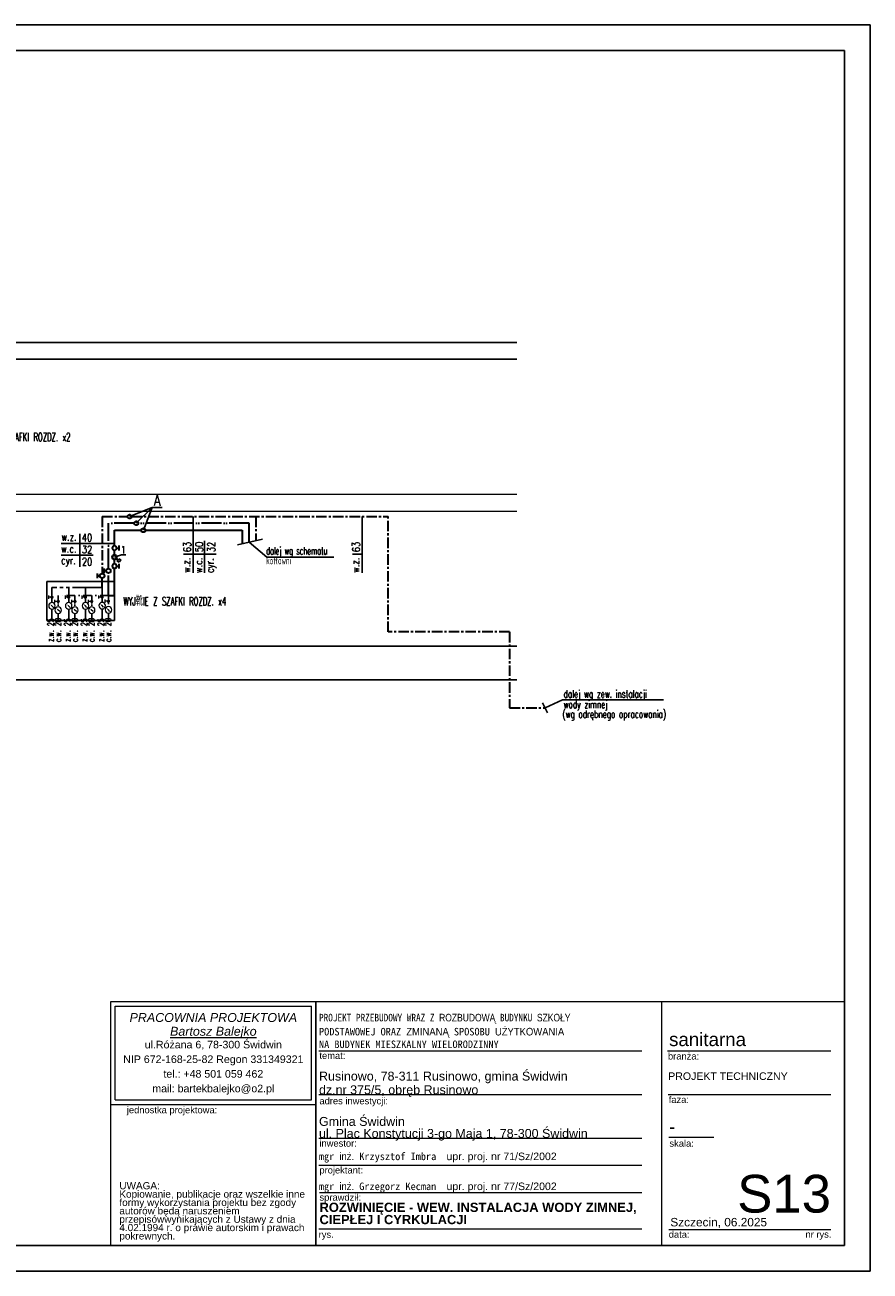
# Model space of a CAD drawing. Extents: x -220312 to -8310, y -91840 to 81907.
# Tile 4 of 128: x -117578 to -97420, y -91840 to -62140. Entities that reach past the tile are written whole.
import ezdxf
from ezdxf.lldxf.tags import DXFTag

# ---------------------------------------------------------------- set-up
doc = ezdxf.new("R2010")
doc.units = 0
doc.header["$MEASUREMENT"] = 0
for name, pattern in [('ACAD_ISO05W100', [33, 24, -3, 0, -3, 0, -3]), ('CENTER', [2, 1.25, -0.25, 0.25, -0.25]), ('DASHDOT', [1, 0.5, -0.25, 0, -0.25]), ('PHANTOM', [2.5, 1.25, -0.25, 0.25, -0.25, 0.25, -0.25])]:
    doc.linetypes.add(name, pattern=pattern)
for name, color, linetype in [('#kan_san-op', 34, 'Continuous'), ('#opisy', 252, 'Continuous'), ('___IS opis srednic', 2, 'Continuous'), ('___IS WODA CIEPŁA', 1, 'DASHDOT'), ('___IS woda ZIMNA', 5, 'PHANTOM'), ('S-W_OPIS', 4, 'Continuous'), ('srednice', 3, 'Continuous'), ('SV_SZAFA', 4, 'Continuous')]:
    doc.layers.add(name, color=color, linetype=linetype)
for name, color, linetype, lineweight in [('#ks', 34, 'Continuous', 30), ('#wodaZ-bor', 4, 'Continuous', 40), ('ARCH TABELA_Nr_Pióra__1', 7, 'Continuous', 25), ('ARCH TABELA_Nr_Pióra__21', 7, 'Continuous', 9), ('ARCH TABELA_Nr_Pióra__7', 7, 'Continuous', 13), ('IS_Ciepła_woda', 1, 'DASHDOT', 30), ('IS_Cyrkulacja', 223, 'CYRKULACJ1', 30), ('IS_Powrót', 5, 'DASH', 35), ('IS_Zasilanie', 1, 'SOLID', 35), ('IS_Zimna_woda', 5, 'SOLID', 30), ('Istniejące stropy_Nr_Pióra__5', 7, 'Continuous', 13), ('S-ARMATURA2', 4, 'Continuous', 15)]:
    doc.layers.add(name, color=color, linetype=linetype, lineweight=lineweight)
doc.styles.add('GENERATED_STYLE_10', font='ariali.ttf')
doc.styles.add('GENERATED_STYLE_11', font='arialbd.ttf')
doc.styles.add('GENERATED_STYLE_7', font='txt')
doc.styles.add('GENERATED_STYLE_9', font='arial.ttf')
doc.styles.add('ROMANS', font='romans.shx', dxfattribs={"width": 0.85, "height": 0.11})
doc.styles.get("Standard").update_dxf_attribs({"font": 'txt', "bigfont": 'BIGFONT.SHX'})
doc.linetypes.add('CYRKULACJ1', pattern='A,2.5,-1.5,["~",Standard,S=1,R=0,X=-0.5,Y=-0.4],-1.5', length=5.5)
tags = doc.linetypes.add('DASH', pattern=[15, 10, -5]).pattern_tags.tags
tags[6:7] = [DXFTag(74, 4), DXFTag(75, 0), DXFTag(340, '0'), DXFTag(46, 0.0), DXFTag(50, 0.0), DXFTag(44, 0.0), DXFTag(45, 0.0)]
tags[4:5] = [DXFTag(74, 4), DXFTag(75, 0), DXFTag(340, '0'), DXFTag(46, 0.0), DXFTag(50, 0.0), DXFTag(44, 0.0), DXFTag(45, 0.0)]
tags = doc.linetypes.add('SOLID', pattern=[10, 10, 0]).pattern_tags.tags
tags[6:7] = [DXFTag(74, 4), DXFTag(75, 0), DXFTag(340, '0'), DXFTag(46, 0.0), DXFTag(50, 0.0), DXFTag(44, 0.0), DXFTag(45, 0.0)]
tags[4:5] = [DXFTag(74, 4), DXFTag(75, 0), DXFTag(340, '0'), DXFTag(46, 0.0), DXFTag(50, 0.0), DXFTag(44, 0.0), DXFTag(45, 0.0)]

# ---------------------------------------------------------------- blocks, each defined once
blk = doc.blocks.new('A$C382C6C0C')
at = {"layer": '#ks', "color": 7, "lineweight": -3}
for p, q in [((-248.5, 61), (3951.5, 61)), ((3951.5, -2909), (3951.5, 61)), ((0, 0), (3890.5, 0)), ((3890.5, -2848), (3890.5, 0)), ((0, -2848), (3890.5, -2848)), ((-248.5, -2909), (3951.5, -2909))]:
    blk.add_line(p, q, dxfattribs=at)
blk = doc.blocks.new('W-wodomierz')
blk.add_line((-2.8, -2.8), (0.7, 0.7))
blk.add_lwpolyline([(0.7, 0.7, 2, 0, 0), (2.8, 2.8, 0, 0, 0)], format="xyseb")
blk.add_circle((0, 0), 6)
blk = doc.blocks.new('W-zawór_gwintowy')
for p, q in [((3, 6), (-3, 6)), ((0, 0), (0, 6)), ((0, 6), (0, 6))]:
    blk.add_line(p, q)
at = {"const_width": 3}
blk.add_lwpolyline([(-1.5, 0, 1), (1.5, 0, 1)], format="xyb", close=True, dxfattribs=at)
blk = doc.blocks.new('EBA01C8')
at = {"layer": 'IS_Zasilanie', "ltscale": 0.01}
for p, q in [((-10.6, 5.7), (-10.6, -5.7)), ((-5.3, 0), (-10.6, 0))]:
    blk.add_line(p, q, dxfattribs=at)
blk.add_ellipse((0, 0), major_axis=(0, 5.32), ratio=1, dxfattribs=at)

msp = doc.modelspace()

# ---------------------------------------------------------------- linework, layer by layer
at = {"layer": '#kan_san-op', "color": 7}
for p, q in [((-105113, -78536), (-105233, -78300)), ((-105173, -78418), (-104760, -78225)), ((-104760, -78225), (-102344, -78225))]:
    msp.add_line(p, q, dxfattribs=at)
at = {"layer": '#opisy', "color": 0, "linetype": 'Continuous'}
for p, q in [((-115080, -73858, 0), (-114544, -73639, 0)), ((-114544, -73639), (-114921, -74017)), ((-114544, -73639), (-114753, -74184)), ((-114302, -73639, 0), (-114544, -73639, 0)), ((-115442, -74825, 0), (-115278, -74766, 0)), ((-115167, -74766, 0), (-115278, -74766, 0))]:
    msp.add_line(p, q, dxfattribs=at)
at = {"layer": '#wodaZ-bor', "color": 6}
msp.add_line((-115399, -74856, 0), (-115356, -74887, 0), dxfattribs=at)
msp.add_circle((-115442, -74825, 0), 53, dxfattribs=at)
for p, q in [((-134745, -69708), (-105848, -69708)), ((-105848, -70108), (-134745, -70108)), ((-112511, -74534), (-111911, -74396)), ((-111807, -74826), (-112227, -74468)), ((-110212, -74826), (-111807, -74826)), ((-134745, -76948), (-105848, -76948)), ((-134745, -77747), (-105848, -77747))]:
    msp.add_line(p, q)
at = {"layer": '___IS WODA CIEPŁA', "ltscale": 400}
for p, q in [((-116783, -75742), (-116783, -75844)), ((-116384, -75742), (-116384, -75844)), ((-115985, -75742), (-115985, -75844)), ((-115586, -75742), (-115586, -76003)), ((-116783, -76165), (-116783, -76333)), ((-116384, -76164), (-116384, -76333)), ((-115985, -76164), (-115985, -76333)), ((-115586, -76159), (-115586, -76332))]:
    msp.add_line(p, q, dxfattribs=at)
at = {"layer": '___IS WODA CIEPŁA'}
for p, q in [((-116783, -75919), (-116783, -76009)), ((-116384, -75919), (-116384, -76008)), ((-115985, -75919), (-115985, -76008))]:
    msp.add_line(p, q, dxfattribs=at)
at = {"layer": '___IS WODA CIEPŁA', "ltscale": 400}
msp.add_lwpolyline([(-115586, -75742), (-116783, -75742)], dxfattribs=at)
at = {"layer": '___IS woda ZIMNA', "color": 6, "linetype": 'Continuous', "lineweight": 30}
for p, q in [((-115375, -74911, 0), (-115337, -74862, 0)), ((-115326, -74948, 0), (-115375, -74911, 0)), ((-115337, -74862, 0), (-115289, -74897, 0)), ((-115289, -74897, 0), (-115326, -74948, 0))]:
    msp.add_line(p, q, dxfattribs=at)
at = {"layer": '___IS woda ZIMNA', "color": 4, "ltscale": 300}
for p, q in [((-116066, -75547), (-116933, -75548)), ((-116933, -75548), (-116933, -75909)), ((-116534, -75547), (-116534, -75908)), ((-116135, -75547), (-116135, -75908)), ((-115736, -75547), (-116066, -75547)), ((-115736, -75547), (-115736, -75903)), ((-116933, -76065), (-116933, -76333)), ((-116534, -76064), (-116534, -76333)), ((-116135, -76064), (-116135, -76333)), ((-115736, -76059), (-115736, -76332))]:
    msp.add_line(p, q, dxfattribs=at)
at = {"layer": 'ARCH TABELA_Nr_Pióra__21', "linetype": 'Continuous'}
for p, q in [((-115530, -85419), (-110637, -85419)), ((-115530, -91230), (-115530, -85419)), ((-115530, -85419), (-98030, -85419)), ((-115424, -87759), (-115424, -85525)), ((-115424, -85525), (-110743, -85525)), ((-110743, -87759), (-110743, -85525)), ((-110637, -85419), (-110637, -91230)), ((-110637, -87866), (-110637, -85419)), ((-102392, -85419), (-102392, -91230)), ((-98030, -85419), (-98030, -91230)), ((-110637, -91230), (-110637, -85819)), ((-110564, -86589), (-102865, -86589)), ((-102253, -86589), (-98353, -86589)), ((-115530, -87866), (-110637, -87866)), ((-115424, -87759), (-110743, -87759)), ((-110564, -87629), (-102865, -87629)), ((-102235, -87629), (-98353, -87629)), ((-110564, -88669), (-102865, -88669)), ((-102223, -88652), (-101144, -88652)), ((-110564, -89317), (-102865, -89317)), ((-110554, -89966), (-102865, -89966)), ((-110564, -90830), (-102865, -90830)), ((-102223, -90848), (-99942, -90848)), ((-99942, -90848), (-98353, -90848)), ((-115530, -91230), (-110637, -91230)), ((-98030, -91230), (-110637, -91230))]:
    msp.add_line(p, q, dxfattribs=at)
at = {"layer": 'IS_Ciepła_woda', "linetype": 'ACAD_ISO05W100', "ltscale": 20}
for p, q in [((-115586, -75098), (-115586, -74017)), ((-114968, -74017), (-115586, -74017)), ((-112227, -74017), (-114873, -74017)), ((-112227, -74468), (-112227, -74017)), ((-115586, -75742), (-115586, -75204))]:
    msp.add_line(p, q, dxfattribs=at)
msp.add_circle((-114921, -74017), 47.6, dxfattribs=at)
at = {"layer": 'IS_Cyrkulacja', "ltscale": 100}
for p, q in [((-115442, -74184), (-114801, -74184)), ((-115442, -74553), (-115442, -74184)), ((-114706, -74184), (-112394, -74184)), ((-112394, -74184), (-112394, -74507)), ((-115442, -74772), (-115442, -74660)), ((-115442, -74985), (-115442, -74878)), ((-115442, -75742), (-115442, -75091)), ((-115586, -75742), (-115442, -75742))]:
    msp.add_line(p, q, dxfattribs=at)
msp.add_circle((-114753, -74184), 47.6, dxfattribs=at)
at = {"layer": 'IS_Powrót', "linetype": 'ByBlock'}
msp.add_line((-115843, -75323), (-115843, -75217), dxfattribs=at)
at = {"layer": 'IS_Powrót', "color": 5, "linetype": 'Continuous', "lineweight": 40, "ltscale": 0.03}
msp.add_line((-115843, -75270), (-115789, -75270), dxfattribs=at)
at = {"layer": 'IS_Powrót'}
msp.add_line((-115789, -75270), (-115843, -75270), dxfattribs=at)
at = {"layer": 'IS_Powrót', "linetype": 'ByBlock'}
msp.add_ellipse((-115736, -75270), major_axis=(0, 53.2), ratio=1, dxfattribs=at)
at = {"layer": 'IS_Zimna_woda', "color": 4, "linetype": 'CENTER', "ltscale": 200}
for p, q in [((-115736, -73858), (-115736, -75217)), ((-115736, -73858), (-115128, -73858)), ((-115033, -73858), (-108913, -73858)), ((-112068, -73858), (-112068, -74431)), ((-108913, -76607), (-108913, -73858)), ((-115736, -75547), (-115736, -75323)), ((-106020, -76607), (-108913, -76607)), ((-106020, -76607), (-106020, -78418)), ((-106020, -78418), (-105173, -78418))]:
    msp.add_line(p, q, dxfattribs=at)
msp.add_circle((-115080, -73858), 47.6, dxfattribs=at)
at = {"layer": 'Istniejące stropy_Nr_Pióra__5', "linetype": 'Continuous'}
for p, q in [((-105848, -73333), (-134745, -73333)), ((-105848, -73738), (-134745, -73738))]:
    msp.add_line(p, q, dxfattribs=at)
at = {"layer": 'srednice', "color": 7}
for p, q in [((-113566, -75197), (-113566, -73858)), ((-109538, -75197), (-109538, -73858)), ((-116710, -74501), (-115442, -74501)), ((-116269, -74271), (-116269, -75053)), ((-113293, -75197), (-113293, -74438)), ((-116710, -74774), (-115951, -74774)), ((-113795, -74756), (-113014, -74756)), ((-109768, -74756), (-109538, -74756))]:
    msp.add_line(p, q, dxfattribs=at)
at = {"layer": 'SV_SZAFA', "color": 2}
for p, q in [((-115442, -75406), (-117058, -75406)), ((-117058, -75406), (-117058, -76332)), ((-115442, -76332), (-115442, -75406)), ((-117058, -76332), (-115442, -76332))]:
    msp.add_line(p, q, dxfattribs=at)

# ---------------------------------------------------------------- block references
at = {"layer": '#ks', "color": 1, "lineweight": 35, "xscale": 10, "yscale": 10, "zscale": 10}
msp.add_blockref('A$C382C6C0C', (-136935, -62750), dxfattribs=at)
at = {"layer": 'IS_Zimna_woda', "color": 4, "linetype": 'CENTER', "ltscale": 20, "yscale": 10, "zscale": 10}
for p, xscale in [((-115442, -74607), -10), ((-115586, -75151), 10), ((-115442, -75038), -10)]:
    msp.add_blockref('EBA01C8', p, dxfattribs=dict(at, xscale=xscale))
at = {"layer": 'S-ARMATURA2', "xscale": -13, "yscale": 13, "zscale": 13, "rotation": 89.99999999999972}
for p in [(-116933, -75780), (-116783, -75880), (-116534, -75780), (-116384, -75880), (-116135, -75780), (-115985, -75880), (-115736, -75775), (-115586, -75875)]:
    msp.add_blockref('W-zawór_gwintowy', p, dxfattribs=at)
at = {"layer": 'S-ARMATURA2', "xscale": -13, "yscale": 13, "zscale": 13}
for p in [(-116933, -75987), (-116783, -76087), (-116534, -75986), (-116384, -76086), (-116135, -75986), (-115985, -76086), (-115736, -75981), (-115586, -76081)]:
    msp.add_blockref('W-wodomierz', p, dxfattribs=at)

# ---------------------------------------------------------------- texts
at = {"layer": '#opisy', "color": 3, "style": 'ROMANS', "width": 0.8}
for s, height, p in [('A', 265, (-114507, -73604, 14)), ('1', 176, (-115290, -74738, 9))]:
    msp.add_text(s, height=height, dxfattribs=at).set_placement(p)
at = {"layer": '#opisy', "color": 7, "style": 'ROMANS', "width": 0.7}
for s, p in [('dalej wg zew. instalacji', (-104731, -78174)), ('wody zimnej', (-104731, -78421)), ('(wg odrębnego opracowania)', (-104760, -78656))]:
    msp.add_text(s, height=180, dxfattribs=at).set_placement(p)
at = {"layer": '___IS opis srednic', "width": 0.6}
for s, p in [('z.w. 25', (-116888, -76845)), ('c.w. 20', (-116717, -76849)), ('z.w. 25', (-116489, -76845)), ('c.w. 20', (-116318, -76849)), ('z.w. 25', (-116090, -76845)), ('c.w. 20', (-115919, -76849)), ('z.w. 25', (-115691, -76845)), ('c.w. 20', (-115520, -76848))]:
    msp.add_text(s, height=150, rotation=90, dxfattribs=at).set_placement(p)
at = {"layer": 'ARCH TABELA_Nr_Pióra__1', "color": 7, "linetype": 'Continuous', "style": 'GENERATED_STYLE_7', "width": 0.9}
msp.add_text('PROJEKT PRZEBUDOWY WRAZ Z ROZBUDOWĄ BUDYNKU SZKOŁY', height=180, dxfattribs=at).set_placement((-110564, -85889))
at = {"layer": 'ARCH TABELA_Nr_Pióra__1', "color": 7, "linetype": 'Continuous', "style": 'GENERATED_STYLE_7'}
for s, p in [('PODSTAWOWEJ ORAZ ZMINANĄ SPOSOBU UŻYTKOWANIA', (-110564, -86224)), ('NA BUDYNEK MIESZKALNY WIELORODZINNY', (-110564, -86525))]:
    msp.add_text(s, height=180, dxfattribs=at).set_placement(p)
at = {"layer": 'ARCH TABELA_Nr_Pióra__1', "linetype": 'Continuous', "char_height": 220, "attachment_point": 1, "style": 'GENERATED_STYLE_11'}
for s, insert in [('ROZWINIĘCIE - WEW. INSTALACJA WODY ZIMNEJ, ', (-110551, -90210)), ('CIEPŁEJ I CYRKULACJI', (-110551, -90502))]:
    msp.add_mtext(s, dxfattribs=dict(at, insert=insert))
at = {"layer": 'ARCH TABELA_Nr_Pióra__21', "linetype": 'Continuous', "insert": (-110564, -88730), "char_height": 212.77, "attachment_point": 7, "line_spacing_factor": 0.807442, "style": 'GENERATED_STYLE_9'}
msp.add_mtext('{Gmina Świdwin\\Pul. Plac Konstytucji 3-go Maja 1, 78-300 Świdwin}', dxfattribs=at)
at = {"layer": 'ARCH TABELA_Nr_Pióra__7', "linetype": 'Continuous'}
for s, insert, char_height, attachment_point, line_spacing_factor, style in [('{PRACOWNIA PROJEKTOWA\\P\\LBartosz Balejko}', (-113084, -85690), 212.77, 2, 0.926719, 'GENERATED_STYLE_10'), ('{Rusinowo, 78-311 Rusinowo, gmina Świdwin \\Pdz.nr 375/5, obręb Rusinowo}', (-110564, -87690), 212.77, 7, 0.918867, 'GENERATED_STYLE_9'), ('PROJEKT TECHNICZNY', (-102235, -87104), 180, 1, 0.923713, 'GENERATED_STYLE_9')]:
    msp.add_mtext(s, dxfattribs=dict(at, insert=insert, char_height=char_height, attachment_point=attachment_point, line_spacing_factor=line_spacing_factor, style=style))
at = {"layer": 'ARCH TABELA_Nr_Pióra__7', "linetype": 'Continuous', "style": 'GENERATED_STYLE_9'}
for s, insert, char_height, width, attachment_point, line_spacing_factor in [('{ul.Różana 6, 78-300 Świdwin\\PNIP 672-168-25-82 Regon 331349321\\Ptel.: +48 501 059 462\\Pmail: bartekbalejko@o2.pl}', (-113084, -86352), 180.85, 4680.85, 2, 1.156383), ('{UWAGA:\\PKopiowanie, publikacje oraz wszelkie inne formy wykorzystania projektu bez zgody autorów będą naruszeniem przepisówwynikających z Ustawy z dnia 4.02.1994 r. o prawie autorskim i prawach pokrewnych.}', (-115325, -89720), 170.213, 4483.41, 1, 0.703415)]:
    msp.add_mtext(s, dxfattribs=dict(at, insert=insert, char_height=char_height, width=width, attachment_point=attachment_point, line_spacing_factor=line_spacing_factor))
for s, insert, char_height, attachment_point in [('sanitarna', (-102214, -86159), 319.2, 1), ('{temat:}', (-110554, -86625), 159.6, 1), ('{branża:}', (-102241, -86638), 159.6, 1), ('{jednostka projektowa:}', (-115147, -87920), 159.58, 1), ('{adres inwestycji:}', (-110554, -87705), 159.58, 1), ('{faza:}', (-102223, -87674), 159.6, 1), ('-', (-102216, -88240), 319, 1), ('{inwestor:}', (-110554, -88714), 159.58, 1), ('{skala:}', (-102206, -88716), 159.6, 1), ('{projektant:}', (-110554, -89354), 159.58, 1), ('S13', (-98353, -89546), 900, 3), ('{sprawdził:}', (-110552, -90002), 159.58, 1), ('Szczecin, 06.2025', (-102185, -90573), 202.13, 1), ('{data:}', (-102222, -90887), 159.6, 1), ('{rys.}', (-110572, -90887), 159.6, 1), ('{nr rys.}', (-98961, -90884), 159.6, 1)]:
    msp.add_mtext(s, dxfattribs=dict(at, insert=insert, char_height=char_height, attachment_point=attachment_point))
at = {"layer": 'ARCH TABELA_Nr_Pióra__7', "color": 0, "linetype": 'Continuous', "char_height": 180, "attachment_point": 1, "style": 'GENERATED_STYLE_7'}
for s, insert, width in [('mgr inż. Krzysztof Imbra  \\fArial|b0|i0|c238;upr. proj. nr 71/Sz/2002', (-110567, -89016), 7590.75), ('mgr inż. Grzegorz Kecman  \\fArial|b0|i0|c238;upr. proj. nr 77/Sz/2002', (-110567, -89730), 7371.6)]:
    msp.add_mtext(s, dxfattribs=dict(at, insert=insert, width=width))
at = {"layer": 'S-W_OPIS', "color": 2, "width": 0.6}
for s, p in [('WYJ靴IE Z SZAFKI ROZDZ. x2', (-118943, -72063)), ('WYJ靴IE Z SZAFKI ROZDZ. x4', (-115230, -75976))]:
    msp.add_text(s, height=200, dxfattribs=at).set_placement(p)
at = {"layer": 'srednice', "color": 3, "style": 'ROMANS'}
for s, width, p in [('w.z.', 0.8, (-116710, -74432)), ('40', 0.8, (-116220, -74450)), ('w.c.', 0.8, (-116716, -74717)), ('32', 0.8, (-116218, -74733)), ('20', 0.8, (-116218, -75024)), ('dalej wg schematu', 0.6, (-111825, -74763)), ('kotłowni', 0.6, (-111825, -74996)), ('cyr.', 0.8, (-116716, -74991))]:
    msp.add_text(s, height=180, dxfattribs=dict(at, width=width)).set_placement(p)
at = {"layer": 'srednice', "color": 3, "style": 'ROMANS', "width": 0.8}
for s, p in [('63', (-113616, -74707)), ('50', (-113333, -74705)), ('32', (-113043, -74705)), ('63', (-109589, -74707)), ('w.z.', (-113634, -75197)), ('w.c.', (-113349, -75203)), ('cyr.', (-113076, -75203)), ('w.z.', (-109607, -75197))]:
    msp.add_text(s, height=180, rotation=90, dxfattribs=at).set_placement(p)

doc.saveas('drawing.dxf')
